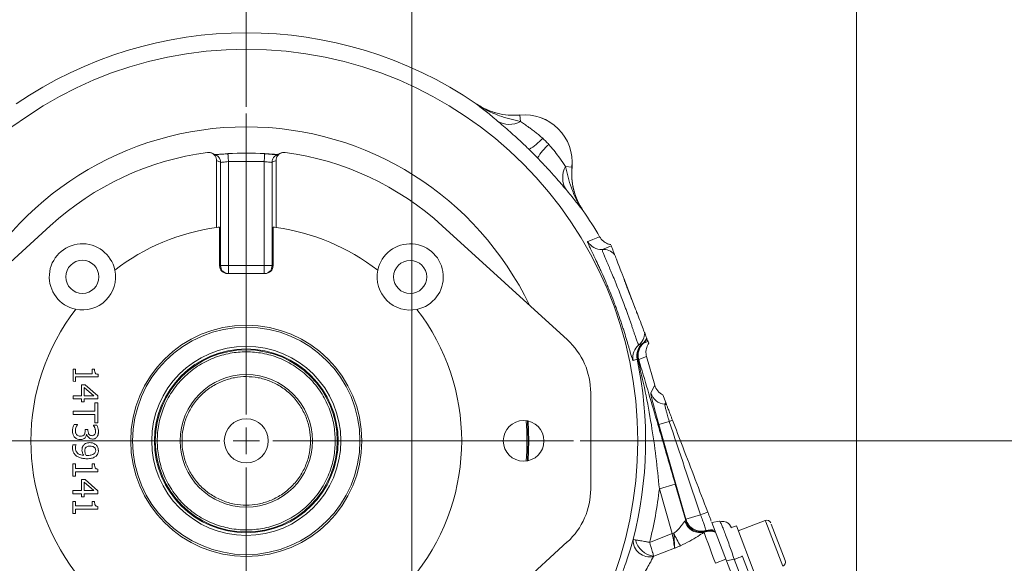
# Model space of a CAD drawing. Header units: inches. Extents: x 0.3 to 33.9, y 0.2 to 21.6.
# Tile 5 of 26: x 4.3 to 11.7, y 8.6 to 12.7. Entities that reach past the tile are written whole.
import ezdxf

# ---------------------------------------------------------------- set-up
doc = ezdxf.new("R2010")
doc.units = ezdxf.units.IN
doc.header["$MEASUREMENT"] = 0
doc.layers.add('SLD-0', color=7, linetype='Continuous', lineweight=15)
doc.styles.add('SLDTEXTSTYLE0', font='TXT', dxfattribs={"width": 0.75})
doc.dimstyles.new('SLDDIMSTYLE0', dxfattribs={"dimtxt": 0.25, "dimasz": 0.13, "dimexe": 0, "dimexo": 0.0625, "dimgap": 0.0625, "dimtad": 0, "dimtih": 1, "dimtoh": 1, "dimrnd": 1e-09, "dimzin": 12, "dimdsep": 46, "dimtxsty": 'SLDTEXTSTYLE0', "dimsah": 1, "dimcen": 0.09, "dimadec": 0, "dimazin": 3, "dimtfac": 1, "dimtofl": 0, "dimtmove": 0, "dimatfit": 3, "dimfxl": 1, "dimfrac": 2, "dimtolj": 1, "dimtzin": 12, "dimarcsym": 0})
doc.dimstyles.new('SLDDIMSTYLE1', dxfattribs={"dimtxt": 0.25, "dimasz": 0.13, "dimexe": 0, "dimexo": 0.0625, "dimgap": 0.0625, "dimtad": 0, "dimtih": 1, "dimtoh": 1, "dimrnd": 1e-09, "dimzin": 12, "dimdsep": 46, "dimtxsty": 'SLDTEXTSTYLE0', "dimsah": 1, "dimcen": 0.09, "dimadec": 0, "dimazin": 3, "dimtfac": 1, "dimtmove": 0, "dimatfit": 0, "dimfxl": 1, "dimfrac": 2, "dimtolj": 1, "dimtzin": 12, "dimarcsym": 0})

# ---------------------------------------------------------------- blocks, each defined once
blk = doc.blocks.new('_D')
at = {"layer": 'SLD-0'}
for p, q in [((2.9131, 9.5745), (2.9131, 14.5729)), ((5.9931, 12.0447), (5.9931, 14.5729)), ((2.9131, 14.4479), (3.9268, 14.4479)), ((4.0663, 14.4847), (4.0155, 14.4847)), ((4.0155, 14.4847), (4.0155, 14.0878)), ((4.8398, 14.4847), (4.8906, 14.4847)), ((4.8906, 14.4847), (4.8906, 14.0878)), ((5.9931, 14.4479), (4.9793, 14.4479)), ((4.0155, 14.0878), (4.0663, 14.0878)), ((4.8906, 14.0878), (4.8398, 14.0878))]:
    blk.add_line(p, q, dxfattribs=at)
for points in [[(2.9131, 14.4479), (3.0431, 14.4279), (3.0431, 14.4679)], [(5.9931, 14.4479), (5.8631, 14.4679), (5.8631, 14.4279)]]:
    blk.add_solid(points, dxfattribs=at)
at = {"layer": 'SLD-0', "char_height": 0.25, "attachment_point": 1, "style": 'SLDTEXTSTYLE0'}
for s, insert in [('3.08', (4.0282, 14.8578, 0.0039)), ('78.2', (4.1298, 14.4101, 0.0039))]:
    blk.add_mtext(s, dxfattribs=dict(at, insert=insert))
blk = doc.blocks.new('_D_1')
at = {"layer": 'SLD-0'}
for p, q in [((10.5999, 7.2701), (10.5999, 14.5406)), ((11.9647, 5.5562), (11.9647, 14.5406)), ((10.8956, 14.4524), (10.8448, 14.4524)), ((10.8448, 14.4524), (10.8448, 14.0555)), ((11.669, 14.4524), (11.7198, 14.4524)), ((11.7198, 14.4524), (11.7198, 14.0555)), ((10.5999, 14.4156), (10.3499, 14.4156)), ((11.9647, 14.4156), (12.2147, 14.4156)), ((10.8448, 14.0555), (10.8956, 14.0555)), ((11.7198, 14.0555), (11.669, 14.0555))]:
    blk.add_line(p, q, dxfattribs=at)
for points in [[(10.5999, 14.4156), (10.4699, 14.4356), (10.4699, 14.3956)], [(11.9647, 14.4156), (12.0947, 14.3956), (12.0947, 14.4356)]]:
    blk.add_solid(points, dxfattribs=at)
at = {"layer": 'SLD-0', "char_height": 0.25, "attachment_point": 1, "style": 'SLDTEXTSTYLE0'}
for s, insert in [('1.36', (10.8575, 14.8254, -1.8466)), ('34.7', (10.959, 14.3778, -1.8466))]:
    blk.add_mtext(s, dxfattribs=dict(at, insert=insert))
blk = doc.blocks.new('_D_2')
at = {"layer": 'SLD-0'}
for p, q in [((7.2431, 8.4799), (7.2431, 14.5406)), ((10.5999, 7.2701), (10.5999, 14.5406)), ((8.5347, 14.4524), (8.4839, 14.4524)), ((8.4839, 14.4524), (8.4839, 14.0555)), ((9.3082, 14.4524), (9.359, 14.4524)), ((9.359, 14.4524), (9.359, 14.0555)), ((7.2431, 14.4156), (8.3952, 14.4156)), ((10.5999, 14.4156), (9.4478, 14.4156)), ((8.4839, 14.0555), (8.5347, 14.0555)), ((9.359, 14.0555), (9.3082, 14.0555))]:
    blk.add_line(p, q, dxfattribs=at)
for points in [[(7.2431, 14.4156), (7.3731, 14.3956), (7.3731, 14.4356)], [(10.5999, 14.4156), (10.4699, 14.4356), (10.4699, 14.3956)]]:
    blk.add_solid(points, dxfattribs=at)
at = {"layer": 'SLD-0', "char_height": 0.25, "attachment_point": 1, "style": 'SLDTEXTSTYLE0'}
for s, insert in [('3.36', (8.4966, 14.8254, -1.8466)), ('85.3', (8.5982, 14.3778, -1.8466))]:
    blk.add_mtext(s, dxfattribs=dict(at, insert=insert))
blk = doc.blocks.new('_D_3')
at = {"layer": 'SLD-0'}
for p, q in [((5.9931, 12.0447), (5.9931, 14.5406)), ((7.2431, 8.4799), (7.2431, 14.5406)), ((6.2313, 14.4524), (6.1805, 14.4524)), ((6.1805, 14.4524), (6.1805, 14.0555)), ((7.0048, 14.4524), (7.0556, 14.4524)), ((7.0556, 14.4524), (7.0556, 14.0555)), ((5.9931, 14.4156), (5.7431, 14.4156)), ((7.2431, 14.4156), (7.4931, 14.4156)), ((6.1805, 14.0555), (6.2313, 14.0555)), ((7.0556, 14.0555), (7.0048, 14.0555))]:
    blk.add_line(p, q, dxfattribs=at)
for points in [[(5.9931, 14.4156), (5.8631, 14.4356), (5.8631, 14.3956)], [(7.2431, 14.4156), (7.3731, 14.3956), (7.3731, 14.4356)]]:
    blk.add_solid(points, dxfattribs=at)
at = {"layer": 'SLD-0', "char_height": 0.25, "attachment_point": 1, "style": 'SLDTEXTSTYLE0'}
for s, insert in [('1.25', (6.1932, 14.8254, -1.8466)), ('31.8', (6.2948, 14.3778, -1.8466))]:
    blk.add_mtext(s, dxfattribs=dict(at, insert=insert))
blk = doc.blocks.new('_D_5')
at = {"layer": 'SLD-0'}
for p, q in [((8.5132, 9.5245), (13.4283, 9.5245)), ((13.3033, 9.5245), (13.3033, 8.2706)), ((12.9166, 7.8965), (12.8658, 7.8965)), ((12.8658, 7.8965), (12.8658, 7.4997)), ((13.69, 7.8965), (13.7408, 7.8965)), ((13.7408, 7.8965), (13.7408, 7.4997)), ((12.8658, 7.4997), (12.9166, 7.4997)), ((13.3033, 6.1949), (13.3033, 7.4489)), ((13.7408, 7.4997), (13.69, 7.4997)), ((9.5281, 6.1949), (13.4283, 6.1949))]:
    blk.add_line(p, q, dxfattribs=at)
for points in [[(13.3033, 9.5245), (13.2833, 9.3945), (13.3233, 9.3945)], [(13.3033, 6.1949), (13.3233, 6.3249), (13.2833, 6.3249)]]:
    blk.add_solid(points, dxfattribs=at)
at = {"layer": 'SLD-0', "char_height": 0.25, "attachment_point": 1, "style": 'SLDTEXTSTYLE0'}
for s, insert in [('3.33', (12.8785, 8.2696, -1.8466)), ('84.6', (12.98, 7.8219, -1.8466))]:
    blk.add_mtext(s, dxfattribs=dict(at, insert=insert))
blk = doc.blocks.new('SW_CENTERMARKSYMBOL_0')
at = {"layer": 'SLD-0', "color": 0}
for p, q in [((0, 0.2), (0, 2.4701)), ((0, 0), (0, 0.1)), ((-0.2, 0), (-2.4701, 0)), ((0, 0), (-0.1, 0)), ((0, 0), (0, -0.1)), ((0, 0), (0.1, 0)), ((0.2, 0), (2.4701, 0)), ((0, -0.2), (0, -2.4701))]:
    blk.add_line(p, q, dxfattribs=at)

msp = doc.modelspace()

# ---------------------------------------------------------------- linework, layer by layer
at = {"color": 7, "linetype": 'Continuous', "lineweight": 15}
for p, q in [((7.7291, 12.0683), (7.7292, 12.0686)), ((8.0586, 11.9839), (8.0586, 11.9836)), ((8.0633, 11.9349), (8.0586, 11.9836)), ((5.8546, 11.6924), (5.8547, 11.6918)), ((5.7684, 11.1352), (5.7685, 11.6417)), ((5.7685, 11.6417), (5.7987, 11.6273)), ((5.7985, 10.8469), (5.7987, 11.6273)), ((5.8585, 11.6326), (5.8583, 10.8469)), ((5.8585, 11.6326), (6.1285, 11.6326)), ((6.1285, 11.6326), (6.1283, 10.8468)), ((6.1883, 11.6273), (6.1881, 10.8468)), ((6.1883, 11.6273), (6.2185, 11.6416)), ((6.2185, 11.6416), (6.2184, 11.1351)), ((8.4034, 11.5947), (8.4521, 11.5901)), ((8.4521, 11.5901), (8.4524, 11.5901)), ((8.5371, 11.2607), (8.5368, 11.2606)), ((4.5136, 11.1482), (3.5692, 10.2876)), ((5.7916, 11.1383), (5.7915, 10.8469)), ((6.1951, 10.8468), (6.1952, 11.1382)), ((8.4172, 10.2866), (7.4731, 11.1476)), ((8.6607, 11.0641), (8.6607, 11.064)), ((5.7915, 10.8469), (5.7985, 10.8469)), ((6.1349, 10.7868), (5.8517, 10.7869)), ((5.8583, 10.8469), (6.1283, 10.8468)), ((6.1881, 10.8468), (6.1951, 10.8468)), ((8.932, 10.5187), (8.8423, 10.7522)), ((8.9919, 10.2607), (8.9859, 10.2595)), ((9.026, 10.2737), (8.9919, 10.2607)), ((9.0179, 10.2948), (9.0183, 10.2938)), ((9.031, 10.2607), (9.026, 10.2737)), ((8.9486, 10.1432), (8.9438, 10.1421)), ((9.0149, 10.1602), (8.9559, 10.1375)), ((9.0766, 9.945), (9.0149, 10.1602)), ((9.0149, 10.1602), (9.0149, 10.1602)), ((4.6852, 10.0656), (4.7044, 10.0656)), ((4.6852, 9.9739), (4.6852, 10.0656)), ((4.7044, 10.0656), (4.7044, 10.0314)), ((4.8304, 10.0314), (4.8304, 10.0655)), ((4.8304, 10.0655), (4.8476, 10.0655)), ((4.7044, 9.9738), (4.6852, 9.9739)), ((4.7044, 10.0314), (4.8304, 10.0314)), ((4.7044, 10.0072), (4.7044, 9.9738)), ((4.8738, 10.0072), (4.7044, 10.0072)), ((4.8738, 10.0267), (4.8738, 10.0072)), ((4.7497, 9.8649), (4.7498, 9.9479)), ((4.7498, 9.9479), (4.7763, 9.9479)), ((4.77, 9.8649), (4.77, 9.9281)), ((4.77, 9.9281), (4.8434, 9.8649)), ((4.7763, 9.9479), (4.8731, 9.8638)), ((8.5933, 9.1608), (8.5935, 9.8873)), ((9.0477, 9.887), (9.0766, 9.945)), ((4.6851, 9.8649), (4.7497, 9.8649)), ((4.6851, 9.8407), (4.6851, 9.8649)), ((4.7497, 9.8407), (4.6851, 9.8407)), ((4.7497, 9.8183), (4.7497, 9.8407)), ((4.77, 9.8183), (4.7497, 9.8183)), ((4.8434, 9.8649), (4.77, 9.8649)), ((4.77, 9.8407), (4.77, 9.8183)), ((4.8731, 9.8407), (4.77, 9.8407)), ((4.8509, 9.812), (4.8731, 9.812)), ((4.8509, 9.7489), (4.8509, 9.812)), ((4.8731, 9.8638), (4.8731, 9.8407)), ((4.8731, 9.812), (4.8731, 9.6609)), ((9.1593, 9.815), (9.1377, 9.8711)), ((9.1593, 9.815), (9.1655, 9.7988)), ((4.6851, 9.749), (4.8509, 9.7489)), ((4.6851, 9.724), (4.6851, 9.749)), ((4.8509, 9.724), (4.6851, 9.724)), ((4.8509, 9.6609), (4.8509, 9.724)), ((9.1077, 9.6478), (9.1864, 9.6704)), ((4.6927, 9.6487), (4.7194, 9.6487)), ((4.7194, 9.6487), (4.7194, 9.6469)), ((4.7766, 9.5997), (4.7767, 9.6103)), ((4.7767, 9.6103), (4.7975, 9.6103)), ((4.7975, 9.6103), (4.7975, 9.6019)), ((4.8388, 9.6435), (4.8655, 9.6435)), ((4.8388, 9.642), (4.8388, 9.6435)), ((4.8731, 9.6609), (4.8509, 9.6609)), ((9.3121, 8.9348), (9.1077, 9.6478)), ((4.7896, 9.5728), (4.7878, 9.5728)), ((4.684, 9.495), (4.7082, 9.495)), ((4.7082, 9.495), (4.7082, 9.4938)), ((4.685, 9.3503), (4.7042, 9.3503)), ((4.685, 9.2586), (4.685, 9.3503)), ((4.7042, 9.3503), (4.7042, 9.3162)), ((4.7042, 9.3162), (4.8302, 9.3161)), ((4.7042, 9.2919), (4.7042, 9.2586)), ((4.8736, 9.2919), (4.7042, 9.2919)), ((4.8302, 9.3161), (4.8302, 9.3503)), ((4.8302, 9.3503), (4.8474, 9.3502)), ((4.8736, 9.3114), (4.8736, 9.2919)), ((4.7042, 9.2586), (4.685, 9.2586)), ((4.7496, 9.1496), (4.7496, 9.2327)), ((4.7496, 9.2327), (4.7761, 9.2326)), ((4.7761, 9.2326), (4.873, 9.1485)), ((4.685, 9.1496), (4.7496, 9.1496)), ((4.685, 9.1254), (4.685, 9.1496)), ((4.7699, 9.1496), (4.7699, 9.2128)), ((4.7699, 9.2128), (4.8433, 9.1496)), ((4.8433, 9.1496), (4.7699, 9.1496)), ((4.873, 9.1485), (4.873, 9.1254)), ((9.2318, 9.1973), (9.1118, 9.1628)), ((9.2088, 8.8244), (9.1118, 9.1628)), ((9.2318, 9.1973), (9.3103, 8.9238)), ((4.7496, 9.1254), (4.685, 9.1254)), ((4.7496, 9.103), (4.7496, 9.1254)), ((4.7698, 9.103), (4.7496, 9.103)), ((4.7699, 9.1254), (4.7698, 9.103)), ((4.873, 9.1254), (4.7699, 9.1254)), ((4.685, 9.0681), (4.7042, 9.0681)), ((4.685, 8.9764), (4.685, 9.0681)), ((4.7042, 9.0681), (4.7042, 9.034)), ((4.7042, 9.034), (4.8302, 9.034)), ((4.7042, 9.0098), (4.7042, 8.9764)), ((4.8736, 9.0097), (4.7042, 9.0098)), ((4.8302, 9.0681), (4.8474, 9.0681)), ((4.8302, 9.034), (4.8302, 9.0681)), ((4.8736, 9.0292), (4.8736, 9.0097)), ((4.7042, 8.9764), (4.685, 8.9764)), ((9.3103, 8.9238), (9.3133, 8.93)), ((9.3121, 8.9348), (9.4223, 8.9664)), ((9.3133, 8.93), (9.3121, 8.9348)), ((9.9113, 8.9246), (9.7078, 8.8464)), ((9.5075, 8.9077), (9.5662, 8.9192)), ((9.5075, 8.9077), (9.6183, 8.619)), ((9.6421, 8.8927), (9.6561, 8.8694)), ((9.6935, 8.8838), (9.6561, 8.8695)), ((9.6935, 8.8838), (9.8286, 8.5318)), ((9.9563, 8.8967), (10.0623, 8.6205)), ((9.0378, 8.7587), (9.2088, 8.8244)), ((9.2212, 8.8279), (9.2088, 8.8244)), ((9.4505, 8.8345), (9.4539, 8.8368)), ((9.4539, 8.8368), (9.4601, 8.842)), ((7.4725, 7.9009), (8.4169, 8.7615)), ((9.2259, 8.7144), (9.069, 8.6542)), ((9.5359, 8.6005), (9.614, 8.6305)), ((9.6771, 8.6305), (9.6183, 8.619)), ((9.6771, 8.6305), (10.2106, 7.2406)), ((9.74, 8.651), (10.2711, 7.2674)), ((9.6183, 8.619), (10.1593, 7.2098))]:
    msp.add_line(p, q, dxfattribs=at)
at = {"color": 8, "linetype": 'Continuous', "lineweight": 15}
for p, q in [((5.803, 10.8246), (5.7985, 10.8469)), ((6.1881, 10.8468), (6.1837, 10.8245)), ((8.1168, 9.6747), (8.1221, 9.5245)), ((8.1269, 9.5245), (8.1217, 9.6737)), ((4.8766, 9.5994), (4.8751, 9.5757)), ((8.1221, 9.5245), (8.1167, 9.3735)), ((8.1216, 9.3746), (8.1269, 9.5245)), ((4.876, 9.4579), (4.8766, 9.4487)), ((9.9157, 8.9131), (9.9113, 8.9246)), ((10.0439, 8.5791), (9.9157, 8.9131))]:
    msp.add_line(p, q, dxfattribs=at)
at = {"color": 7, "linetype": 'Continuous', "lineweight": 15, "flags": 128}
for points in [[(8.5703, 11.0287), (8.5782, 11.0318), (8.6098, 11.0442), (8.6607, 11.0641)], [(8.68, 10.9694), (8.6879, 10.9724), (8.7193, 10.9845), (8.7488, 10.9959)], [(8.9854, 10.2597), (8.9775, 10.2567), (8.9566, 10.2487)], [(8.9438, 10.1421), (8.9359, 10.1392), (8.9149, 10.1312)]]:
    msp.add_lwpolyline(points, dxfattribs=at)
at = {"color": 7, "linetype": 'Continuous', "lineweight": 15}
for centre, radius in [((5.9931, 9.5245), 2.9561), ((4.7559, 10.7622), 0.125), ((7.2307, 10.7617), 0.125), ((5.9931, 9.5245), 0.8727), ((5.9931, 9.5245), 0.8583), ((5.9931, 9.5245), 0.7138), ((5.9931, 9.5245), 0.6937), ((5.9931, 9.5245), 0.687), ((5.9931, 9.5245), 0.5), ((5.9931, 9.5245), 0.166), ((8.0871, 9.5241), 0.1535)]:
    msp.add_circle(centre, radius, dxfattribs=at)
for centre, radius, start, end in [((5.9931, 9.5245), 3.08, 55.68866, 124.31134), ((8.0931, 11.6245), 0.361, 354.52223, 95.47777), ((8.0931, 11.6245), 0.3607, 354.51489, 95.48511), ((7.9795, 12.0854), 0.1722, 238.54601, 299.09696), ((7.9091, 12.0951), 0.4311, 300.49936, 318.25232), ((8.5637, 11.4406), 0.4311, 131.74768, 149.50064), ((5.9931, 9.5245), 2.1966, 97.6676, 132.33979), ((5.9931, 9.5245), 2.1724, 86.32498, 93.65421), ((5.9931, 9.5245), 2.1966, 47.63768, 82.30986), ((8.5539, 11.511), 0.1722, 150.90304, 211.45399), ((5.9931, 9.5245), 3.08, 29.98951, 34.31134), ((5.9931, 9.5245), 1.6263, 97.94125, 127.60601), ((5.9931, 9.5245), 1.6262, 97.11728, 97.94125), ((5.9931, 9.5245), 1.6263, 82.03622, 82.86019), ((5.9931, 9.5245), 1.6263, 52.37146, 82.03622), ((4.7559, 10.7622), 0.25, 11.69532, 258.28215), ((7.2307, 10.7617), 0.25, 281.69532, 168.28215), ((8.674, 11.0892), 0.12, 210.249, 272.87855), ((8.686, 10.8496), 0.12, 43.21134, 92.8827), ((4.7559, 10.7622), 0.25, 258.28215, 11.69532), ((7.2307, 10.7617), 0.25, 168.28215, 281.69532), ((5.9931, 9.5245), 1.6262, 142.37146, 217.60601), ((5.9931, 9.5245), 1.6263, 322.37146, 37.60601), ((8.8809, 10.3418), 0.12, 309.1173, 358.78866), ((8.0531, 9.8874), 0.5404, 359.98873, 47.63768), ((9.0612, 10.1668), 0.12, 129.22201, 191.84203), ((9.0643, 10.1702), 0.1188, 131.26663, 193.13557), ((9.0712, 10.1706), 0.12, 131.33939, 196.01517), ((8.9095, 10.3526), 0.1199, 309.21304, 333.15031), ((8.9098, 10.3529), 0.1205, 309.1711, 332.67567), ((8.9127, 10.3507), 0.1199, 311.32986, 331.67905), ((9.0323, 10.1557), 0.12, 129.12145, 191.751), ((5.9931, 9.5245), 3.0147, 345.6908, 11.82155), ((9.1631, 9.9203), 0.1201, 196.09254, 265.05067), ((9.1424, 9.681), 0.1201, 78.91028, 85.05528), ((5.9931, 9.5245), 2.1191, 355.86894, 4.10853), ((8.085, 12.4514), 2.9912, 291.60605, 292.11315), ((8.053, 9.1609), 0.5404, 312.33979, 359.98873), ((5.9931, 9.5245), 3.1396, 345.88174, 353.38419), ((9.4257, 8.9571), 0.1201, 196.09232, 286.64541), ((9.4287, 8.9632), 0.1201, 196.09234, 286.5435), ((0.0139, 33.4588), 26.2373, 291.01358, 291.14151), ((9.9228, 8.8947), 0.032, 21, 111), ((9.4198, 8.9511), 0.1193, 195.79861, 286.60861), ((9.4945, 8.727), 0.1201, 71.13229, 106.65746), ((9.4972, 8.733), 0.1201, 73.97663, 106.55614), ((9.0377, 8.7727), 0.1236, 176.87311, 284.04323), ((9.0916, 8.8192), 0.1665, 194.53899, 262.18954), ((9.8549, 9.0992), 0.6893, 203.17767, 212.0691), ((9.4933, 8.7218), 0.1205, 69.48445, 110.81861), ((9.4933, 8.7233), 0.1201, 69.6509, 109.14293), ((10.0324, 8.609), 0.032, 291, 21)]:
    msp.add_arc(centre, radius, start, end, dxfattribs=at)
at = {"color": 8, "linetype": 'Continuous', "lineweight": 15}
msp.add_arc((5.9931, 9.5245), 2.3701, 25.57505, 154.40242, dxfattribs=at)
at = {"color": 7, "linetype": 'Continuous', "lineweight": 15}
for centre, major_axis, ratio, start_param, end_param in [((5.8517, 10.8469), (0.0602, 0), 0.996195, 3.141593, 4.712389), ((6.1349, 10.8468), (0.0602, 0), 0.996195, 4.712389, 6.283185), ((9.1157, 9.6509), (-0.0678, 0.2364), 0.034788, 0.037954, 1.573844), ((9.192, 9.9783), (0.0536, 0.1075), 0.998667, 2.313226, 3.135775), ((8.4026, 8.395), (1.6238, 3.4426), 0.022792, 5.143714, 5.148273), ((9.4876, 8.758), (-0.8719, 2.6055), 0.001529, 4.791942, 5.069611), ((9.196, 8.869), (0.1142, 0.0552), 0.066735, 5.948058, 6.236783), ((9.2942, 8.6933), (1.6238, 3.4426), 0.022792, 4.766336, 4.768116), ((9.2006, 8.8212), (-0.0243, 0.1246), 0.068016, 3.669468, 4.724347), ((9.5401, 8.6021), (-0.0896, 0.2334), 0.018159, 0.088281, 1.570796)]:
    msp.add_ellipse(centre, major_axis=major_axis, ratio=ratio, start_param=start_param, end_param=end_param, dxfattribs=at)
for points, knots in [([(7.8897, 11.9385), (7.8608, 11.9626), (7.8173, 11.9989), (7.7668, 12.0391), (7.7418, 12.0586), (7.7293, 12.0682), (7.7291, 12.0683)], [0, 0, 0, 0, 0.493398, 0.745029, 0.997453, 1, 1, 1, 1]), ([(7.7291, 12.0683), (7.7294, 12.0681), (7.757, 12.0487), (7.8138, 12.0151), (7.9253, 11.9676), (8.0096, 11.9476), (8.0633, 11.9349)], [0, 0, 0, 0, 0.00233, 0.278135, 0.541057, 1, 1, 1, 1]), ([(7.7291, 12.0683), (7.7305, 12.0673), (7.7548, 12.0509), (7.8056, 12.0227), (7.8858, 11.9948), (7.9713, 11.9797), (8.0292, 11.9823), (8.0586, 11.9836)], [0, 0, 0, 0, 0.014322, 0.253699, 0.500028, 0.74622, 1, 1, 1, 1]), ([(7.7292, 12.0686), (7.7535, 12.0537), (7.8029, 12.0234), (7.8851, 11.9955), (7.9713, 11.98), (8.0292, 11.9826), (8.0586, 11.9839)], [0, 0, 0, 0, 0.246215, 0.500001, 0.746214, 1, 1, 1, 1]), ([(8.1279, 11.7237), (8.1233, 11.7282), (8.097, 11.7537), (8.0483, 11.7996), (7.9877, 11.8542), (7.9333, 11.9015), (7.9044, 11.926), (7.8897, 11.9385)], [0, 0, 0, 0, 0.054789, 0.306864, 0.566571, 0.779999, 1, 1, 1, 1]), ([(8.0633, 11.9349), (8.0729, 11.9283), (8.0926, 11.9147), (8.1236, 11.8931), (8.1525, 11.8721), (8.1788, 11.8522), (8.2051, 11.831), (8.2222, 11.8157), (8.2308, 11.8081)], [0, 0, 0, 0, 0.1965531, 0.3995773, 0.546778, 0.6953207, 0.8472047, 1, 1, 1, 1]), ([(8.2766, 11.7623), (8.2797, 11.7588), (8.2963, 11.7406), (8.3246, 11.7058), (8.3655, 11.6501), (8.3893, 11.6154), (8.4034, 11.5947)], [0, 0, 0, 0, 0.0616032, 0.3284686, 0.6011933, 1, 1, 1, 1]), ([(5.7685, 11.6417), (5.7683, 11.6451), (5.768, 11.6518), (5.7653, 11.6616), (5.7611, 11.671), (5.7554, 11.6795), (5.7483, 11.6871), (5.74, 11.6931), (5.7309, 11.6977), (5.7213, 11.7007), (5.7108, 11.7023), (5.7036, 11.7017), (5.7, 11.7015)], [0, 0, 0, 0, 0.09741, 0.197769, 0.295124, 0.395132, 0.495094, 0.598336, 0.693045, 0.7902, 0.893429, 1, 1, 1, 1]), ([(5.7638, 11.6818), (5.7593, 11.684), (5.7489, 11.689), (5.7385, 11.6939), (5.7326, 11.6967)], [0, 0, 0, 0, 0.434181, 1, 1, 1, 1]), ([(5.8547, 11.6917), (5.8403, 11.6907), (5.8146, 11.689), (5.7866, 11.6871), (5.7691, 11.686), (5.7623, 11.6855), (5.7589, 11.685), (5.7591, 11.6847), (5.7591, 11.6846)], [0, 0, 0, 0, 0.318385, 0.568294, 0.75112, 0.875484, 0.971703, 1, 1, 1, 1]), ([(6.1323, 11.6924), (6.1474, 11.6914), (6.1776, 11.6894), (6.2136, 11.687), (6.2275, 11.6865), (6.2327, 11.6864)], [0, 0, 0, 0, 0.3834856, 0.7643187, 1, 1, 1, 1]), ([(6.2225, 11.6818), (6.2216, 11.682), (6.2199, 11.6824), (6.2014, 11.6847), (6.1779, 11.6875), (6.1528, 11.6901), (6.1385, 11.6912), (6.1323, 11.6916)], [0, 0, 0, 0, 0.222644, 0.427401, 0.702294, 0.871771, 1, 1, 1, 1]), ([(6.287, 11.7013), (6.2836, 11.7016), (6.2768, 11.7022), (6.2666, 11.7008), (6.2568, 11.6979), (6.2475, 11.6934), (6.239, 11.6873), (6.2319, 11.6798), (6.2262, 11.6714), (6.222, 11.6623), (6.2191, 11.6523), (6.2187, 11.6452), (6.2185, 11.6416)], [0, 0, 0, 0, 0.0982174, 0.1994138, 0.2975769, 0.3984339, 0.4988298, 0.602548, 0.6972711, 0.7944586, 0.8956339, 1, 1, 1, 1]), ([(6.2544, 11.6966), (6.2492, 11.6942), (6.2415, 11.6906), (6.2311, 11.6856), (6.2259, 11.6831), (6.2231, 11.6818)], [0, 0, 0, 0, 0.49679, 0.739135, 1, 1, 1, 1]), ([(5.7987, 11.6273), (5.8, 11.6269), (5.8029, 11.6261), (5.8169, 11.6273), (5.8362, 11.6297), (5.8511, 11.6317), (5.8585, 11.6326)], [0, 0, 0, 0, 0.240127, 0.498952, 0.749568, 1, 1, 1, 1]), ([(6.1285, 11.6326), (6.1332, 11.632), (6.1406, 11.631), (6.1547, 11.6292), (6.1701, 11.6272), (6.1841, 11.626), (6.1869, 11.6269), (6.1883, 11.6273)], [0, 0, 0, 0, 0.159313, 0.251606, 0.501689, 0.760144, 1, 1, 1, 1]), ([(8.407, 11.4212), (8.395, 11.4354), (8.3705, 11.4643), (8.322, 11.52), (8.2627, 11.586), (8.216, 11.6346), (8.1922, 11.6594)], [0, 0, 0, 0, 0.21336, 0.43352, 0.711269, 1, 1, 1, 1]), ([(8.4034, 11.5947), (8.4161, 11.5411), (8.4361, 11.4568), (8.4836, 11.3453), (8.5172, 11.2885), (8.5366, 11.2608), (8.5368, 11.2606)], [0, 0, 0, 0, 0.458943, 0.721865, 0.99767, 1, 1, 1, 1]), ([(8.4521, 11.5901), (8.4508, 11.5624), (8.4481, 11.5062), (8.4624, 11.4215), (8.49, 11.3374), (8.521, 11.2865), (8.5368, 11.2606)], [0, 0, 0, 0, 0.239385, 0.485722, 0.738731, 1, 1, 1, 1]), ([(8.4524, 11.5901), (8.4511, 11.5616), (8.4484, 11.5037), (8.4636, 11.4183), (8.4916, 11.3352), (8.5218, 11.2858), (8.5371, 11.2607)], [0, 0, 0, 0, 0.246215, 0.500001, 0.746214, 1, 1, 1, 1]), ([(8.5368, 11.2606), (8.5367, 11.2607), (8.5271, 11.2733), (8.5076, 11.2983), (8.4674, 11.3488), (8.4311, 11.3923), (8.407, 11.4212)], [0, 0, 0, 0, 0.002547, 0.254971, 0.506602, 1, 1, 1, 1]), ([(8.9149, 10.1312), (8.9141, 10.1316), (8.9127, 10.1323), (8.9096, 10.1391), (8.9063, 10.1481), (8.9021, 10.1606), (8.8973, 10.1762), (8.8918, 10.1947), (8.8855, 10.216), (8.8784, 10.2403), (8.8705, 10.267), (8.8591, 10.3052), (8.8461, 10.3476), (8.8316, 10.393), (8.8161, 10.4399), (8.7992, 10.489), (8.7811, 10.539), (8.7622, 10.5894), (8.7424, 10.6399), (8.7222, 10.6891), (8.7018, 10.7372), (8.6816, 10.7832), (8.6622, 10.8258), (8.6435, 10.8661), (8.6263, 10.9024), (8.6111, 10.934), (8.6009, 10.9552), (8.5919, 10.974), (8.5843, 10.9902), (8.5782, 11.0037), (8.5737, 11.0144), (8.5708, 11.0222), (8.5694, 11.0273), (8.57, 11.0283), (8.5703, 11.0287)], [0, 0, 0, 0, 0.038352, 0.065163, 0.092151, 0.119698, 0.147439, 0.17404, 0.20082, 0.228167, 0.255712, 0.281779, 0.334795, 0.361817, 0.38752, 0.439844, 0.466538, 0.492313, 0.544823, 0.571628, 0.597671, 0.650711, 0.677768, 0.703965, 0.757251, 0.784397, 0.810788, 0.837354, 0.864468, 0.891769, 0.918378, 0.945161, 0.972487, 1, 1, 1, 1]), ([(8.6607, 11.064), (8.6643, 11.0584), (8.6716, 11.0471), (8.6859, 11.0327), (8.7024, 11.0208), (8.722, 11.0109), (8.7369, 11.0075), (8.7451, 11.0056)], [0, 0, 0, 0, 0.188169, 0.381797, 0.569966, 0.763589, 1, 1, 1, 1]), ([(8.9566, 10.2487), (8.9565, 10.2487), (8.956, 10.2486), (8.9547, 10.2499), (8.9523, 10.2546), (8.9489, 10.2622), (8.9448, 10.2728), (8.94, 10.286), (8.9345, 10.3018), (8.9281, 10.3203), (8.921, 10.3411), (8.9133, 10.3638), (8.9049, 10.3884), (8.8958, 10.4151), (8.8861, 10.443), (8.876, 10.4716), (8.8656, 10.5008), (8.8545, 10.5311), (8.8409, 10.5681), (8.8271, 10.6045), (8.8098, 10.6492), (8.7948, 10.6868), (8.7801, 10.7231), (8.7658, 10.7581), (8.7519, 10.7913), (8.7388, 10.8222), (8.7294, 10.8443), (8.7204, 10.865), (8.7121, 10.8844), (8.7045, 10.9023), (8.6977, 10.9184), (8.6917, 10.9327), (8.6868, 10.9449), (8.6833, 10.9542), (8.6804, 10.963), (8.6791, 10.9682), (8.6798, 10.9691), (8.68, 10.9694)], [0, 0, 0, 0, 0.006608, 0.03474, 0.063086, 0.092112, 0.121373, 0.149318, 0.177473, 0.206297, 0.235354, 0.263061, 0.290977, 0.319565, 0.348389, 0.375065, 0.401938, 0.429444, 0.457173, 0.500028, 0.524643, 0.57466, 0.600115, 0.62446, 0.673879, 0.699, 0.724166, 0.74949, 0.775306, 0.801289, 0.827981, 0.854857, 0.882311, 0.909965, 0.93221, 0.977211, 1, 1, 1, 1]), ([(8.7488, 10.9959), (8.7492, 10.995), (8.751, 10.9903), (8.7553, 10.979), (8.7627, 10.9597), (8.7699, 10.941), (8.7735, 10.9317)], [0, 0, 0, 0, 0.114153, 0.570777, 0.785343, 1, 1, 1, 1]), ([(8.7735, 10.9317), (8.7758, 10.9255), (8.7806, 10.9131), (8.8015, 10.8585), (8.8223, 10.8045), (8.8355, 10.77), (8.8408, 10.7563), (8.8423, 10.7522)], [0, 0, 0, 0, 0.322606, 0.642639, 0.869131, 0.960935, 1, 1, 1, 1]), ([(5.8583, 10.7869), (5.8504, 10.7878), (5.8347, 10.7896), (5.8156, 10.8037), (5.8045, 10.8165), (5.803, 10.8244), (5.803, 10.8246)], [0, 0, 0, 0, 0.330378, 0.660755, 0.991133, 1, 1, 1, 1]), ([(6.1837, 10.8245), (6.1836, 10.8243), (6.1821, 10.8164), (6.171, 10.8036), (6.152, 10.7895), (6.1362, 10.7877), (6.1283, 10.7868)], [0, 0, 0, 0, 0.008865, 0.339243, 0.669622, 1, 1, 1, 1]), ([(8.8423, 10.7522), (8.8469, 10.7398), (8.8557, 10.7154), (8.8706, 10.6757), (8.8852, 10.6372), (8.9005, 10.5978), (8.9161, 10.558), (8.9266, 10.532), (8.932, 10.5187)], [0, 0, 0, 0, 0.168919, 0.332056, 0.500008, 0.641584, 0.817818, 1, 1, 1, 1]), ([(8.932, 10.5187), (8.9348, 10.5114), (8.9458, 10.4828), (8.9651, 10.4323), (8.9861, 10.3777), (8.9978, 10.3474), (9.0001, 10.3413), (9.0009, 10.3393)], [0, 0, 0, 0, 0.070467, 0.277117, 0.56329, 0.852377, 1, 1, 1, 1]), ([(9.0009, 10.3393), (9.003, 10.3338), (9.0079, 10.321), (9.0126, 10.3087), (9.0152, 10.3019), (9.0165, 10.2985)], [0, 0, 0, 0, 0.273565, 0.6367475, 1, 1, 1, 1]), ([(8.9859, 10.2595), (8.9858, 10.2595), (8.9856, 10.2597), (8.9854, 10.2597), (8.9854, 10.2597)], [0, 0, 0, 0, 0.44896, 1, 1, 1, 1]), ([(9.031, 10.2607), (9.0289, 10.2573), (9.0245, 10.2505), (9.0183, 10.2372), (9.0128, 10.2204), (9.01, 10.2004), (9.0103, 10.18), (9.0134, 10.1668), (9.0149, 10.1602)], [0, 0, 0, 0, 0.114538, 0.230247, 0.419935, 0.615121, 0.80481, 1, 1, 1, 1]), ([(9.02, 10.2895), (9.0202, 10.2889), (9.0211, 10.2865), (9.0224, 10.2833), (9.0243, 10.2782), (9.0253, 10.2755), (9.026, 10.2737)], [0, 0, 0, 0, 0.081442, 0.311076, 0.540713, 1, 1, 1, 1]), ([(6.6651, 9.5239), (6.6629, 9.5649), (6.6585, 9.6493), (6.6212, 9.7746), (6.5593, 9.8951), (6.4721, 10.0026), (6.3823, 10.0757), (6.3033, 10.122), (6.2225, 10.1588), (6.1191, 10.1887), (5.9937, 10.2003), (5.8683, 10.1889), (5.743, 10.153), (5.6225, 10.0907), (5.515, 10.0036), (5.4419, 9.9137), (5.3956, 9.8348), (5.3588, 9.754), (5.3289, 9.6506), (5.3173, 9.5252), (5.3287, 9.3998), (5.3646, 9.2745), (5.4269, 9.154), (5.514, 9.0464), (5.6039, 8.9734), (5.6828, 8.9271), (5.7636, 8.8903), (5.867, 8.8604), (5.9924, 8.8488), (6.1179, 8.8602), (6.2431, 8.8961), (6.3636, 8.9583), (6.4712, 9.0455), (6.5442, 9.1353), (6.5905, 9.2143), (6.6272, 9.2951), (6.6583, 9.3985), (6.6629, 9.4829), (6.6651, 9.5239)], [0, 0, 0, 0, 0.029124, 0.059993, 0.092145, 0.124979, 0.157814, 0.173908, 0.190007, 0.220876, 0.25, 0.279124, 0.309993, 0.342145, 0.374979, 0.407814, 0.423908, 0.440007, 0.470876, 0.5, 0.529124, 0.559993, 0.592145, 0.624979, 0.657814, 0.673908, 0.690007, 0.720876, 0.75, 0.779124, 0.809993, 0.842145, 0.874979, 0.907814, 0.923908, 0.940007, 0.970876, 1, 1, 1, 1]), ([(9.1118, 9.1628), (9.1037, 9.2436), (9.0876, 9.4055), (9.0519, 9.65), (9.0073, 9.8965), (8.9682, 10.0609), (8.9486, 10.1432)], [0, 0, 0, 0, 0.243652, 0.488293, 0.743873, 1, 1, 1, 1]), ([(8.9559, 10.1375), (8.9551, 10.1387), (8.9537, 10.141), (8.9503, 10.1425), (8.9486, 10.1432)], [0, 0, 0, 0, 0.49659, 1, 1, 1, 1]), ([(8.9559, 10.1375), (8.9785, 10.0614), (9.0237, 9.9091), (9.0808, 9.7159), (9.1269, 9.5591), (9.1618, 9.4396), (9.1969, 9.3189), (9.2202, 9.2379), (9.2318, 9.1973)], [0, 0, 0, 0, 0.247483, 0.495276, 0.620837, 0.746572, 0.873077, 1, 1, 1, 1]), ([(4.8476, 10.0655), (4.8478, 10.0592), (4.8481, 10.0501), (4.8515, 10.0393), (4.8555, 10.0333), (4.8619, 10.0289), (4.8683, 10.0272), (4.8727, 10.0268), (4.8738, 10.0267)], [0, 0, 0, 0, 0.3556882, 0.5098852, 0.6318393, 0.7541055, 0.9362279, 1, 1, 1, 1]), ([(6.4781, 9.5241), (6.4765, 9.5537), (6.4733, 9.6146), (6.4464, 9.705), (6.4018, 9.792), (6.3388, 9.8696), (6.2613, 9.9327), (6.1744, 9.9778), (6.084, 10.0039), (5.9935, 10.0123), (5.903, 10.004), (5.8126, 9.9781), (5.7256, 9.9332), (5.648, 9.8703), (5.5849, 9.7928), (5.5398, 9.7059), (5.5137, 9.6155), (5.5053, 9.525), (5.5136, 9.4345), (5.5395, 9.3441), (5.5844, 9.2571), (5.6473, 9.1795), (5.7248, 9.1164), (5.8117, 9.0713), (5.9021, 9.0452), (5.9926, 9.0368), (6.0831, 9.045), (6.1735, 9.0709), (6.2605, 9.1159), (6.3381, 9.1788), (6.4013, 9.2563), (6.4461, 9.3432), (6.4732, 9.4336), (6.4765, 9.4945), (6.4781, 9.5241)], [0, 0, 0, 0, 0.029129, 0.060003, 0.09216, 0.125, 0.15784, 0.189997, 0.220871, 0.25, 0.279129, 0.310003, 0.34216, 0.375, 0.40784, 0.439997, 0.470871, 0.5, 0.529129, 0.560003, 0.59216, 0.625, 0.65784, 0.689997, 0.720871, 0.75, 0.779129, 0.810003, 0.84216, 0.875, 0.90784, 0.939997, 0.970871, 1, 1, 1, 1]), ([(9.1864, 9.6704), (9.1839, 9.6791), (9.1772, 9.7021), (9.1683, 9.7339), (9.1601, 9.7647), (9.1544, 9.788), (9.1524, 9.7987), (9.1527, 9.8003), (9.1527, 9.8006)], [0, 0, 0, 0, 0.133792, 0.349994, 0.507744, 0.714733, 0.929626, 1, 1, 1, 1]), ([(9.1655, 9.7988), (9.1662, 9.7969), (9.1678, 9.7929), (9.176, 9.7713), (9.1877, 9.7409), (9.2001, 9.7086), (9.208, 9.6879), (9.211, 9.6802)], [0, 0, 0, 0, 0.215697, 0.431707, 0.649625, 0.869325, 1, 1, 1, 1]), ([(9.211, 9.6802), (9.2368, 9.6131), (9.3254, 9.3822), (9.414, 9.1513), (9.4769, 8.9875)], [0, 0, 0, 0, 0.290691, 1, 1, 1, 1]), ([(4.6811, 9.5974), (4.6813, 9.6022), (4.6817, 9.6117), (4.6849, 9.6292), (4.6897, 9.6412), (4.6927, 9.6487)], [0, 0, 0, 0, 0.2700324, 0.5400594, 1, 1, 1, 1]), ([(4.6985, 9.5511), (4.6956, 9.5543), (4.6884, 9.5624), (4.6822, 9.5787), (4.6815, 9.5913), (4.6811, 9.5974)], [0, 0, 0, 0, 0.25764, 0.637188, 1, 1, 1, 1]), ([(4.7194, 9.6469), (4.717, 9.6431), (4.7099, 9.6317), (4.7038, 9.6152), (4.7031, 9.6026), (4.7029, 9.5989)], [0, 0, 0, 0, 0.261329, 0.785655, 1, 1, 1, 1]), ([(4.7029, 9.5989), (4.7031, 9.5961), (4.7034, 9.5905), (4.7055, 9.5817), (4.709, 9.5748), (4.7124, 9.5714), (4.7134, 9.5704)], [0, 0, 0, 0, 0.274313, 0.538324, 0.862781, 1, 1, 1, 1]), ([(4.7699, 9.5713), (4.7712, 9.5734), (4.7738, 9.5776), (4.7762, 9.5873), (4.7765, 9.5948), (4.7766, 9.5997)], [0, 0, 0, 0, 0.241835, 0.50492, 1, 1, 1, 1]), ([(4.7975, 9.6019), (4.798, 9.5955), (4.7988, 9.5854), (4.8052, 9.574), (4.8121, 9.5676), (4.8203, 9.5642), (4.8261, 9.5639), (4.8291, 9.5637)], [0, 0, 0, 0, 0.344671, 0.533018, 0.68831, 0.8437, 1, 1, 1, 1]), ([(4.8493, 9.6234), (4.8484, 9.6254), (4.8465, 9.6297), (4.8429, 9.6359), (4.8402, 9.64), (4.8388, 9.642)], [0, 0, 0, 0, 0.309708, 0.654018, 1, 1, 1, 1]), ([(4.8553, 9.5964), (4.8552, 9.5988), (4.855, 9.6035), (4.8532, 9.6126), (4.8509, 9.6191), (4.8493, 9.6234)], [0, 0, 0, 0, 0.2542674, 0.5085116, 1, 1, 1, 1]), ([(4.8495, 9.5736), (4.8506, 9.5755), (4.8537, 9.5808), (4.855, 9.5889), (4.8552, 9.5946), (4.8553, 9.5964)], [0, 0, 0, 0, 0.276035, 0.768909, 1, 1, 1, 1]), ([(4.8655, 9.6435), (4.8672, 9.6397), (4.8714, 9.6302), (4.8758, 9.6137), (4.8766, 9.6009), (4.877, 9.5945)], [0, 0, 0, 0, 0.245615, 0.618336, 1, 1, 1, 1]), ([(4.877, 9.5945), (4.8769, 9.5902), (4.8767, 9.5823), (4.8741, 9.5685), (4.8693, 9.5601), (4.8664, 9.5549)], [0, 0, 0, 0, 0.308036, 0.572428, 1, 1, 1, 1]), ([(4.7408, 9.5345), (4.7366, 9.5347), (4.7258, 9.5353), (4.7108, 9.5408), (4.7021, 9.5481), (4.6985, 9.5511)], [0, 0, 0, 0, 0.273022, 0.696623, 1, 1, 1, 1]), ([(4.7134, 9.5704), (4.7157, 9.5686), (4.7212, 9.5642), (4.7315, 9.5604), (4.7391, 9.5602), (4.7427, 9.5601)], [0, 0, 0, 0, 0.280212, 0.662495, 1, 1, 1, 1]), ([(4.7756, 9.5476), (4.7721, 9.5446), (4.7653, 9.5388), (4.7528, 9.5349), (4.7446, 9.5346), (4.7408, 9.5345)], [0, 0, 0, 0, 0.3530377, 0.7039065, 1, 1, 1, 1]), ([(4.7427, 9.5601), (4.7474, 9.5603), (4.7544, 9.5606), (4.763, 9.5645), (4.7674, 9.5681), (4.7694, 9.5706), (4.7699, 9.5713)], [0, 0, 0, 0, 0.456224, 0.684046, 0.912356, 1, 1, 1, 1]), ([(4.7878, 9.5728), (4.7871, 9.5703), (4.7858, 9.5651), (4.7825, 9.5561), (4.7782, 9.5508), (4.7756, 9.5476)], [0, 0, 0, 0, 0.281428, 0.562678, 1, 1, 1, 1]), ([(4.8316, 9.5381), (4.827, 9.5385), (4.8178, 9.5393), (4.8056, 9.5465), (4.7959, 9.5566), (4.7912, 9.5662), (4.7898, 9.5719), (4.7896, 9.5728)], [0, 0, 0, 0, 0.2342092, 0.4689815, 0.7009342, 0.9480207, 1, 1, 1, 1]), ([(4.8291, 9.5637), (4.8321, 9.5639), (4.8381, 9.5643), (4.8453, 9.5684), (4.8483, 9.5722), (4.8495, 9.5736)], [0, 0, 0, 0, 0.382595, 0.76915, 1, 1, 1, 1]), ([(4.8664, 9.5549), (4.8643, 9.5524), (4.8596, 9.5466), (4.8492, 9.5405), (4.8392, 9.5383), (4.8333, 9.5381), (4.8316, 9.5381)], [0, 0, 0, 0, 0.238563, 0.559501, 0.87652, 1, 1, 1, 1]), ([(4.6814, 9.4737), (4.6814, 9.4756), (4.6815, 9.4794), (4.682, 9.4866), (4.6832, 9.4917), (4.684, 9.495)], [0, 0, 0, 0, 0.266416, 0.532797, 1, 1, 1, 1]), ([(4.7114, 9.4102), (4.7071, 9.4138), (4.6966, 9.4225), (4.6854, 9.4412), (4.6817, 9.4598), (4.6815, 9.4705), (4.6814, 9.4737)], [0, 0, 0, 0, 0.232395, 0.558034, 0.870028, 1, 1, 1, 1]), ([(4.7082, 9.4938), (4.707, 9.4907), (4.7049, 9.4854), (4.7035, 9.4775), (4.7033, 9.4727), (4.7032, 9.4703)], [0, 0, 0, 0, 0.411808, 0.703778, 1, 1, 1, 1]), ([(4.7032, 9.4703), (4.7037, 9.4639), (4.7045, 9.4525), (4.7125, 9.4376), (4.7254, 9.4259), (4.7439, 9.4179), (4.7584, 9.4163), (4.7659, 9.4155)], [0, 0, 0, 0, 0.204089, 0.36703, 0.529843, 0.757077, 1, 1, 1, 1]), ([(4.7529, 9.4546), (4.753, 9.4583), (4.7532, 9.465), (4.7555, 9.4767), (4.7597, 9.4851), (4.7633, 9.49), (4.764, 9.4909)], [0, 0, 0, 0, 0.281403, 0.524962, 0.916652, 1, 1, 1, 1]), ([(4.7659, 9.4155), (4.7638, 9.4189), (4.7597, 9.4253), (4.7541, 9.4383), (4.7533, 9.4482), (4.7529, 9.4546)], [0, 0, 0, 0, 0.291, 0.543966, 1, 1, 1, 1]), ([(4.764, 9.4909), (4.7667, 9.4939), (4.7732, 9.5012), (4.7897, 9.5099), (4.8037, 9.5108), (4.812, 9.5113)], [0, 0, 0, 0, 0.227096, 0.541975, 1, 1, 1, 1]), ([(4.7737, 9.449), (4.7739, 9.4524), (4.7741, 9.4593), (4.7764, 9.4677), (4.7794, 9.4717), (4.7803, 9.4729)], [0, 0, 0, 0, 0.409687, 0.823202, 1, 1, 1, 1]), ([(4.7841, 9.4153), (4.7824, 9.4181), (4.7791, 9.4237), (4.7751, 9.435), (4.7743, 9.4436), (4.7737, 9.449)], [0, 0, 0, 0, 0.273825, 0.547229, 1, 1, 1, 1]), ([(4.7803, 9.4729), (4.7829, 9.4755), (4.788, 9.4808), (4.7997, 9.4852), (4.8082, 9.4855), (4.813, 9.4857)], [0, 0, 0, 0, 0.301264, 0.603027, 1, 1, 1, 1]), ([(4.812, 9.5113), (4.8168, 9.511), (4.8292, 9.5104), (4.8459, 9.5044), (4.8555, 9.4966), (4.8592, 9.4936)], [0, 0, 0, 0, 0.2820954, 0.7203338, 1, 1, 1, 1]), ([(4.813, 9.4857), (4.8197, 9.4853), (4.8303, 9.4848), (4.8437, 9.4785), (4.8518, 9.4702), (4.8558, 9.4606), (4.8562, 9.4544), (4.8563, 9.4517)], [0, 0, 0, 0, 0.3205656, 0.5100404, 0.7007921, 0.8695738, 1, 1, 1, 1]), ([(4.8456, 9.4281), (4.8486, 9.4312), (4.8541, 9.437), (4.8562, 9.446), (4.8563, 9.4507), (4.8563, 9.4517)], [0, 0, 0, 0, 0.472548, 0.884085, 1, 1, 1, 1]), ([(4.8592, 9.4936), (4.862, 9.4906), (4.8692, 9.4828), (4.8755, 9.4679), (4.8765, 9.4565), (4.8769, 9.4516)], [0, 0, 0, 0, 0.264537, 0.682097, 1, 1, 1, 1]), ([(4.8769, 9.4516), (4.8766, 9.4472), (4.8761, 9.4367), (4.8707, 9.4217), (4.8632, 9.4135), (4.8599, 9.4098)], [0, 0, 0, 0, 0.281216, 0.683465, 1, 1, 1, 1]), ([(4.7903, 9.3894), (4.7801, 9.3899), (4.7614, 9.3908), (4.7342, 9.3969), (4.7191, 9.4057), (4.7114, 9.4102)], [0, 0, 0, 0, 0.370716, 0.678134, 1, 1, 1, 1]), ([(4.796, 9.4149), (4.7947, 9.4149), (4.7921, 9.4149), (4.7881, 9.415), (4.7854, 9.4152), (4.7841, 9.4153)], [0, 0, 0, 0, 0.320221, 0.65999, 1, 1, 1, 1]), ([(4.8599, 9.4098), (4.8538, 9.4053), (4.8434, 9.3977), (4.8257, 9.3924), (4.8087, 9.3898), (4.7968, 9.3895), (4.7903, 9.3894)], [0, 0, 0, 0, 0.305399, 0.519088, 0.738492, 1, 1, 1, 1]), ([(4.796, 9.4149), (4.8018, 9.415), (4.812, 9.4152), (4.8282, 9.4181), (4.8394, 9.4226), (4.8449, 9.4274), (4.8456, 9.4281)], [0, 0, 0, 0, 0.331659, 0.582769, 0.943673, 1, 1, 1, 1]), ([(4.8474, 9.3502), (4.8476, 9.3439), (4.8479, 9.3348), (4.8513, 9.324), (4.8553, 9.318), (4.8617, 9.3137), (4.8682, 9.3119), (4.8725, 9.3115), (4.8736, 9.3114)], [0, 0, 0, 0, 0.355688, 0.509885, 0.631839, 0.754105, 0.936228, 1, 1, 1, 1]), ([(4.8474, 9.0681), (4.8476, 9.0617), (4.8479, 9.0526), (4.8513, 9.0418), (4.8553, 9.0358), (4.8617, 9.0315), (4.8681, 9.0298), (4.8725, 9.0294), (4.8736, 9.0292)], [0, 0, 0, 0, 0.355688, 0.509885, 0.631839, 0.754105, 0.936228, 1, 1, 1, 1]), ([(9.4629, 8.8481), (9.4629, 8.8491), (9.4628, 8.8515), (9.4588, 8.8649), (9.4513, 8.8873), (9.441, 8.9164), (9.4301, 8.9459), (9.4237, 8.9627), (9.4223, 8.9664)], [0, 0, 0, 0, 0.143666, 0.362558, 0.499578, 0.718486, 0.937392, 1, 1, 1, 1]), ([(9.4769, 8.9875), (9.483, 8.9717), (9.4926, 8.9466), (9.5007, 8.9257), (9.5036, 8.918)], [0, 0, 0, 0, 0.632962, 1, 1, 1, 1]), ([(9.2212, 8.8279), (9.233, 8.837), (9.257, 8.8556), (9.2794, 8.8865), (9.2931, 8.9053), (9.3007, 8.9148), (9.3035, 8.9172), (9.3051, 8.9186)], [0, 0, 0, 0, 0.287489, 0.585556, 0.818707, 0.895758, 1, 1, 1, 1]), ([(9.5662, 8.9192), (9.5671, 8.9191), (9.5681, 8.9191), (9.5709, 8.9135), (9.5711, 8.9131)], [0, 0, 0, 0, 0.929331, 1, 1, 1, 1]), ([(9.6422, 8.8927), (9.6373, 8.8976), (9.6274, 8.9074), (9.6092, 8.9153), (9.59, 8.9182), (9.5773, 8.9151), (9.571, 8.9135)], [0, 0, 0, 0, 0.24674, 0.496303, 0.747818, 1, 1, 1, 1]), ([(8.6952, 8.1995), (8.7105, 8.2325), (8.7416, 8.2994), (8.7837, 8.4), (8.8208, 8.4962), (8.8499, 8.5781), (8.8739, 8.6501), (8.8959, 8.7197), (8.9075, 8.7575), (8.9142, 8.7795)], [0, 0, 0, 0, 0.166275, 0.337727, 0.47723, 0.620695, 0.730528, 0.843328, 1, 1, 1, 1]), ([(8.9142, 8.7795), (8.9165, 8.7794), (8.9193, 8.7793), (8.9286, 8.7777), (8.9304, 8.7774)], [0, 0, 0, 0, 0.809719, 1, 1, 1, 1]), ([(9.0378, 8.7587), (9.0377, 8.7587), (9.0335, 8.7595), (9.0253, 8.7609), (9.0122, 8.7631), (8.9899, 8.767), (8.9703, 8.7704), (8.9472, 8.7744), (8.938, 8.776), (8.9304, 8.7774)], [0, 0, 0, 0, 0.003431, 0.096774, 0.189235, 0.309144, 0.628419, 0.693583, 1, 1, 1, 1]), ([(9.2259, 8.7144), (9.2259, 8.7145), (9.2259, 8.7149), (9.2261, 8.7175), (9.2264, 8.7232), (9.2264, 8.7396), (9.2249, 8.7698), (9.2222, 8.8043), (9.2214, 8.8239), (9.2212, 8.8279)], [0, 0, 0, 0, 0.0040592, 0.0146748, 0.1064973, 0.2213194, 0.565606, 0.9113159, 1, 1, 1, 1]), ([(9.4505, 8.8345), (9.4492, 8.8338), (9.4361, 8.8264), (9.4016, 8.8041), (9.342, 8.7668), (9.2951, 8.7447), (9.2707, 8.7332)], [0, 0, 0, 0, 0.032981, 0.337416, 0.655229, 1, 1, 1, 1]), ([(9.0378, 8.7587), (9.0379, 8.7586), (9.0391, 8.7545), (9.0415, 8.7465), (9.0452, 8.7338), (9.0517, 8.7122), (9.0574, 8.6931), (9.0641, 8.6706), (9.0668, 8.6616), (9.069, 8.6542)], [0, 0, 0, 0, 0.00343, 0.09677, 0.189228, 0.308603, 0.627922, 0.693581, 1, 1, 1, 1]), ([(9.2707, 8.7332), (9.2691, 8.7325), (9.2609, 8.729), (9.2473, 8.7233), (9.2342, 8.7179), (9.2274, 8.7151), (9.2261, 8.7145), (9.2259, 8.7144)], [0, 0, 0, 0, 0.113147, 0.55018, 0.907441, 0.987255, 1, 1, 1, 1]), ([(9.0677, 8.6528), (9.0583, 8.6352), (9.0349, 8.5912), (8.9908, 8.5116), (8.9426, 8.4306), (8.8954, 8.3555), (8.8423, 8.2759), (8.8036, 8.2224), (8.7841, 8.1954)], [0, 0, 0, 0, 0.14188, 0.356834, 0.500225, 0.646485, 0.821608, 1, 1, 1, 1]), ([(9.069, 8.6542), (9.0688, 8.6541), (9.0683, 8.6536), (9.0679, 8.6531), (9.0677, 8.6528)], [0, 0, 0, 0, 0.209807, 1, 1, 1, 1])]:
    msp.add_open_spline(points, degree=3, knots=knots, dxfattribs=at)
for points in [[(8.2308, 11.8081), (8.2387, 11.8007), (8.2544, 11.7859), (8.2692, 11.7701), (8.2766, 11.7623)], [(6.1323, 11.6924), (6.1323, 11.6923), (6.1323, 11.6923), (6.1321, 11.6891), (6.1318, 11.6838), (6.1313, 11.6763), (6.1307, 11.667), (6.13, 11.6564), (6.1293, 11.6447), (6.1288, 11.6366), (6.1285, 11.6326)], [(8.1922, 11.6594), (8.1816, 11.6702), (8.1604, 11.6918), (8.1387, 11.7131), (8.1279, 11.7237)], [(5.7985, 10.8469), (5.8, 10.8469), (5.8029, 10.8469), (5.8169, 10.8469), (5.836, 10.8469), (5.8509, 10.8469), (5.8583, 10.8469)], [(5.8583, 10.8469), (5.8583, 10.839), (5.8583, 10.8233), (5.8583, 10.8035), (5.8583, 10.7896), (5.8583, 10.7878), (5.8583, 10.7869)], [(6.1283, 10.8468), (6.1283, 10.839), (6.1283, 10.8233), (6.1283, 10.8034), (6.1283, 10.7895), (6.1283, 10.7877), (6.1283, 10.7868)], [(6.1283, 10.8468), (6.1358, 10.8468), (6.1506, 10.8468), (6.1697, 10.8468), (6.1838, 10.8468), (6.1867, 10.8468), (6.1881, 10.8468)], [(9.7388, 8.6542), (9.7379, 8.6538), (9.7361, 8.6531), (9.7223, 8.6478), (9.7023, 8.6401), (9.6855, 8.6337), (9.6771, 8.6305)]]:
    msp.add_open_spline(points, degree=3, dxfattribs=at)
at = {"color": 8, "linetype": 'Continuous', "lineweight": 15}
for points, knots in [([(5.7637, 11.6816), (5.7653, 11.6809), (5.7708, 11.6788), (5.7789, 11.6725), (5.7875, 11.6632), (5.7938, 11.6521), (5.7979, 11.64), (5.7984, 11.6316), (5.7987, 11.6273)], [0, 0, 0, 0, 0.074374, 0.25913, 0.443885, 0.629214, 0.814706, 1, 1, 1, 1]), ([(6.2233, 11.6815), (6.2217, 11.6808), (6.2162, 11.6787), (6.2081, 11.6725), (6.1995, 11.6631), (6.1932, 11.6521), (6.189, 11.64), (6.1885, 11.6315), (6.1883, 11.6273)], [0, 0, 0, 0, 0.074391, 0.259144, 0.443896, 0.629221, 0.814709, 1, 1, 1, 1]), ([(9.5711, 8.9131), (9.5732, 8.9093), (9.5765, 8.9031), (9.5831, 8.888), (9.5913, 8.8685), (9.6035, 8.8376), (9.6207, 8.7919), (9.6391, 8.7408), (9.6582, 8.6862), (9.6707, 8.6493), (9.6771, 8.6305)], [0, 0, 0, 0, 0.125024, 0.200601, 0.275598, 0.423758, 0.571923, 0.722297, 0.858111, 1, 1, 1, 1])]:
    msp.add_open_spline(points, degree=3, knots=knots, dxfattribs=at)
msp.add_open_spline([(5.8547, 11.6918), (5.8547, 11.691), (5.8548, 11.6893), (5.8552, 11.6838), (5.8557, 11.6764), (5.8563, 11.6671), (5.8569, 11.6564), (5.8577, 11.6448), (5.8582, 11.6367), (5.8585, 11.6326)], degree=3, dxfattribs=at)

# ---------------------------------------------------------------- block references
at = {"layer": 'SLD-0'}
msp.add_blockref('SW_CENTERMARKSYMBOL_0', (5.9931, 9.5245), dxfattribs=at)

# ---------------------------------------------------------------- dimensions: what is measured, and where the dimension line sits
for base, p1, p2, dimstyle, picture, middle in [((5.9931, 14.4479), (2.9131, 9.5245), (5.9931, 11.9947), 'SLDDIMSTYLE0', '_D', (4.4531, 14.4479)), ((5.9931, 14.4156), (7.2431, 8.4299), (5.9931, 11.9947), 'SLDDIMSTYLE1', '_D_3', (6.6181, 14.4156)), ((7.2431, 14.4156), (10.5999, 7.2201), (7.2431, 8.4299), 'SLDDIMSTYLE0', '_D_2', (8.9215, 14.4156)), ((10.5999, 14.4156), (11.9647, 5.5062), (10.5999, 7.2201), 'SLDDIMSTYLE1', '_D_1', (11.2823, 14.4156))]:
    dim = msp.add_linear_dim(base=base, p1=p1, p2=p2, dimstyle=dimstyle, dxfattribs=at)
    dim.commit()
    dim.dimension.update_dxf_attribs({"geometry": picture, "text_midpoint": middle, "dimtype": 160})
dim = msp.add_linear_dim(base=(13.3033, 9.5245), p1=(9.4781, 6.1949), p2=(8.4632, 9.5245), angle=90, dimstyle='SLDDIMSTYLE0', dxfattribs=at)
dim.commit()
dim.dimension.update_dxf_attribs({"geometry": '_D_5', "text_midpoint": (13.3033, 7.8597), "dimtype": 160})

doc.saveas('drawing.dxf')
